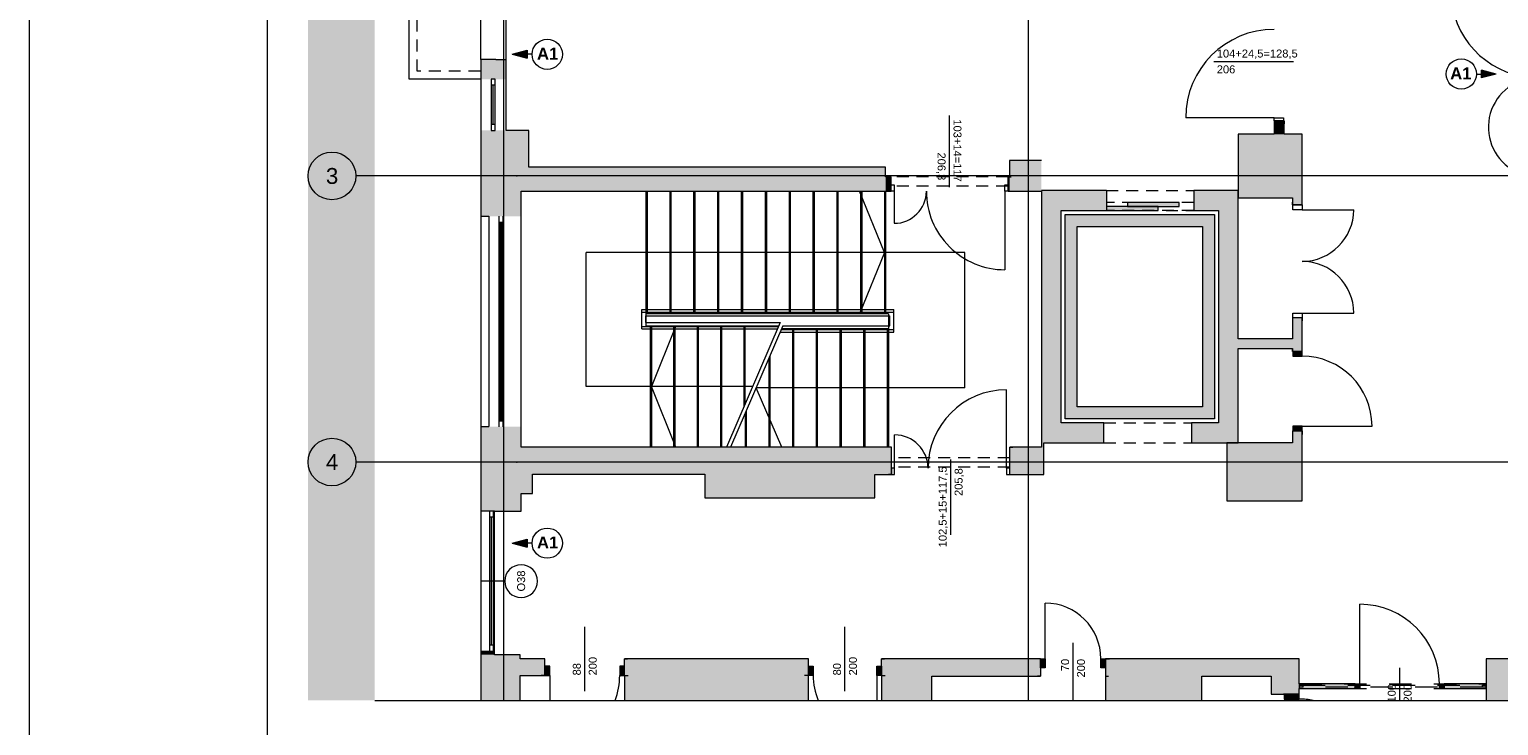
# Paper-space layout 'A-53 WYKOŃCZENIA ŚCIAN - PIĘTRO 8' of a CAD drawing. Header units: millimetres. Extents: x 0 to 420, y 0 to 297.
# Tile 2 of 11: x 0 to 185, y 104 to 192. Entities that reach past the tile are written whole.
import ezdxf
from ezdxf.xclip import XClip

# ---------------------------------------------------------------- set-up
doc = ezdxf.new("R2010")
doc.units = ezdxf.units.MM
doc.header["$MEASUREMENT"] = 0
doc.header["$XCLIPFRAME"] = 0
for name, pattern in [('DASHDOTX2', [1000, 500, -250, 0, -250]), ('GESTRICHELT2', [93.75, 62.5, -31.25]), ('Przer. długie kreski', [2.5, 1.5, -1]), ('PRZERYWANA', [5.64444, 2.82222, -2.82222]), ('PRZERYWANA_DU_A', [550, 350, -200])]:
    doc.linetypes.add(name, pattern=pattern)
for name, color, linetype, lineweight in [('0_Nr_pióra__2', 8, 'Continuous', 13), ('A__OKŁADZINY ŚCIAN_Nr_pióra__1', 7, 'Continuous', 20), ('A_Arkusz_Nr_pióra__1', 7, 'Continuous', 20), ('A_winda_Nr_pióra__1', 7, 'Continuous', 20), ('A_ściany_Nr_pióra__1', 7, 'Continuous', 20), ('A_ściany_Nr_pióra__3', 252, 'Continuous', 13), ('Drzwi Archicad_Nr_pióra__1', 7, 'Continuous', 20), ('Drzwi Archicad_Nr_pióra__3', 252, 'Continuous', 13), ('Okna Archicada_Nr_pióra__1', 7, 'Continuous', 20), ('Okna Archicada_Nr_pióra__3', 252, 'Continuous', 13), ('Znaczniki drzwi Archicada_Nr_pióra__1', 7, 'Continuous', 20), ('Znaczniki drzwi Archicada_Nr_pióra__3', 252, 'Continuous', 13), ('Znaczniki okien Archicada_Nr_pióra__3', 252, 'Continuous', 13)]:
    doc.layers.add(name, color=color, linetype=linetype, lineweight=lineweight)
for name, color, linetype, lineweight, true_color in [('A__balustrada_Nr_pióra__161', 7, 'Continuous', 5, 0x949494), ('A_osie_Nr_pióra__16', 7, 'Continuous', 5, 0x0f0f0f), ('A_osie_Nr_pióra__76', 7, 'Continuous', 5, 0x2d2d2d), ('A_pochwyt_Nr_pióra__161', 7, 'Continuous', 5, 0x949494), ('A_schody_Nr_pióra__10', 7, 'Continuous', 13, 0x4b4b4b), ('A_schody_Nr_pióra__4', 7, 'Continuous', 18, 0x4b4b4b), ('A_ściany_Nr_pióra__10', 7, 'Continuous', 13, 0x4b4b4b), ('A_ściany_Nr_pióra__19', 7, 'Continuous', 5, 0x191919), ('Okna Archicada_Nr_pióra__19', 7, 'Continuous', 5, 0x191919)]:
    doc.layers.add(name, color=color, linetype=linetype, lineweight=lineweight, true_color=true_color)
for name, color, linetype in [('A__OKŁADZINY ŚCIAN', 7, 'Continuous'), ('A_podrys', 7, 'Continuous'), ('A_winda', 7, 'Continuous'), ('A_ściany', 7, 'Continuous'), ('Drzwi Archicad', 7, 'Continuous')]:
    doc.layers.add(name, color=color, linetype=linetype)
doc.styles.add('STYL_AUTOMATYCZNY_1', font='arial.ttf')
doc.styles.add('STYL_AUTOMATYCZNY_3', font='arial.ttf')
doc.styles.add('STYL_AUTOMATYCZNY_4', font='arial.ttf')

# ---------------------------------------------------------------- blocks, each defined once
blk = doc.blocks.new('Rysunek_2_2', base_point=(-1583.69, -271.89))
at = {"linetype": 'Continuous', "lineweight": 0, "true_color": 0x484848}
blk.add_hatch(color=251, dxfattribs=at).paths.add_polyline_path([(35.05, 107.19), (43.43, 107.19), (43.43, 279), (200.5, 279), (200.5, 202.19), (285.5, 202.19), (285.5, 282.9), (35.05, 282.9)])
at = {"layer": 'A__OKŁADZINY ŚCIAN', "linetype": 'Continuous', "lineweight": 0, "true_color": 0x000000}
for points in [[(60.71, 188.5), (62.58, 188), (62.58, 189)], [(184.46, 186.02), (182.59, 186.52), (182.59, 185.52)], [(60.71, 126.98), (62.58, 126.48), (62.58, 127.48)]]:
    blk.add_hatch(color=18, dxfattribs=at).paths.add_polyline_path(points)
at = {"layer": 'A_winda', "linetype": 'Continuous', "lineweight": 0, "true_color": 0xfdfdfd}
h = blk.add_hatch(color=7, dxfattribs=at)
h.paths.add_polyline_path([(130.26, 168.35), (130.26, 142.62), (149.01, 142.62), (149.01, 168.35)])
h.paths.add_polyline_path([(147.51, 166.85), (147.51, 144.12), (131.76, 144.12), (131.76, 166.85)], flags=0)
for points in [[(141.93, 169.35), (135.43, 169.35), (135.43, 168.85), (141.93, 168.85)], [(144.59, 169.85), (138.09, 169.85), (138.09, 169.35), (144.59, 169.35)]]:
    blk.add_hatch(color=7, dxfattribs=at).paths.add_polyline_path(points)
at = {"layer": 'A_ściany', "linetype": 'Continuous', "lineweight": 0, "true_color": 0x000000}
for points in [[(56.77, 185.36), (59.97, 185.36), (59.97, 187.86), (58.67, 187.86), (56.77, 187.86)], [(156.53, 178.44), (157.78, 178.44), (157.78, 180.11), (156.53, 180.11)], [(56.77, 178.92), (56.77, 171.27), (62.79, 171.27), (62.79, 178.92)], [(152.01, 170.44), (158.83, 170.44), (160.03, 178.44), (152.01, 178.44)], [(158.83, 170.44), (158.83, 169.54), (160.03, 169.54), (160.03, 178.44)], [(62.79, 171.27), (107.66, 171.27), (107.66, 174.28), (62.79, 174.28)], [(127.26, 175.14), (123.26, 175.14), (123.26, 171.27), (127.26, 171.27)], [(107.66, 173.09), (107.66, 171.27), (108.35, 171.27), (108.35, 173.09)], [(123.26, 173.09), (123.07, 173.09), (123.07, 171.27), (123.26, 171.27)], [(56.77, 171.27), (56.77, 168.12), (61.82, 168.12), (61.82, 171.27)], [(127.26, 171.35), (129.76, 168.85), (135.43, 168.85), (135.43, 171.35)], [(127.26, 171.35), (127.26, 139.62), (129.76, 142.12), (129.76, 168.85)], [(152.01, 171.35), (146.43, 171.35), (146.43, 168.85), (149.51, 168.85)], [(149.51, 168.85), (149.51, 142.12), (152.01, 139.62), (152.01, 171.35)], [(160.03, 155.34), (158.83, 155.34), (158.83, 151.11), (160.03, 151.11)], [(152.01, 151.48), (158.83, 151.48), (158.83, 152.68), (152.01, 152.68)], [(56.77, 141.62), (56.77, 131), (61.82, 131), (61.82, 141.62)], [(127.26, 139.62), (135.12, 139.62), (135.12, 142.12), (129.76, 142.12)], [(146.12, 139.62), (152.01, 139.62), (149.51, 142.12), (146.12, 142.12)], [(158.83, 139.62), (160.03, 132.3), (160.03, 141.11), (158.83, 141.11)], [(61.82, 133.23), (63.26, 133.23), (63.26, 139.07), (61.82, 139.07)], [(63.26, 135.65), (84.94, 135.65), (84.94, 139.07), (63.26, 139.07)], [(84.94, 132.7), (106.33, 132.7), (106.33, 139.07), (84.94, 139.07)], [(106.33, 135.6), (108.4, 135.6), (108.4, 139.07), (106.33, 139.07)], [(123.28, 135.6), (127.26, 135.6), (127.26, 139.07), (123.28, 139.07)], [(127.56, 135.6), (127.56, 139.62), (127.26, 139.62), (127.26, 135.6)], [(155.88, 139.62), (150.58, 139.62), (150.58, 132.3), (155.88, 132.3)], [(155.88, 132.3), (160.03, 132.3), (158.83, 139.62), (155.88, 139.62)], [(58.48, 113.4), (56.77, 113.4), (56.77, 112.93), (58.48, 112.93)], [(61.7, 112.93), (56.77, 112.93), (56.77, 107.19), (61.7, 107.19)], [(61.7, 112.44), (61.7, 110.34), (64.83, 110.34), (64.83, 112.44)], [(74.83, 107.19), (97.95, 107.19), (97.95, 112.44), (74.83, 112.44)], [(107.15, 112.44), (113.48, 110.24), (127.13, 110.24), (127.13, 112.44)], [(113.48, 110.24), (107.15, 112.44), (107.15, 107.19), (113.48, 107.19)], [(135.33, 107.19), (146.19, 107.19), (147.41, 112.44), (135.33, 112.44)], [(146.19, 107.19), (147.41, 107.19), (147.41, 112.44)], [(156.13, 112.44), (147.41, 112.44), (147.41, 110.24), (156.13, 110.24)], [(159.68, 112.44), (156.13, 112.44), (156.13, 107.96), (157.78, 107.96)], [(159.68, 112.44), (157.78, 107.96), (159.68, 107.96)], [(183.18, 107.19), (211.45, 107.19), (211.45, 112.44), (183.18, 112.44)], [(159.68, 109.29), (159.68, 108.68), (166.7, 108.68), (166.7, 109.29)], [(183.18, 109.29), (177.9, 109.29), (177.9, 108.68), (183.18, 108.68)]]:
    blk.add_hatch(color=18, dxfattribs=at).paths.add_polyline_path(points)
at = {"layer": 'Drzwi Archicad', "linetype": 'Continuous', "lineweight": 0, "true_color": 0xfdfdfd}
for points in [[(158.88, 151.11), (158.88, 150.51), (160.03, 150.51), (160.03, 151.11)], [(160.03, 141.11), (160.03, 141.71), (158.88, 141.71), (158.88, 141.11)], [(64.83, 110.34), (65.43, 110.34), (65.43, 111.49), (64.83, 111.49)], [(74.83, 111.49), (74.23, 111.49), (74.23, 110.34), (74.83, 110.34)], [(97.95, 111.49), (97.95, 110.34), (98.55, 110.34), (98.55, 111.49)], [(107.15, 110.34), (107.15, 111.49), (106.55, 111.49), (106.55, 110.34)], [(127.13, 112.44), (127.13, 111.29), (127.73, 111.29), (127.73, 112.44)], [(135.33, 111.29), (135.33, 112.44), (134.73, 112.44), (134.73, 111.29)], [(166.7, 109.29), (166.7, 108.68), (167.3, 108.68), (167.3, 109.29)], [(177.9, 108.68), (177.9, 109.29), (177.3, 109.29), (177.3, 108.68)], [(157.78, 107.96), (157.78, 107.36), (159.68, 107.36), (159.68, 107.96)]]:
    blk.add_hatch(color=7, dxfattribs=at).paths.add_polyline_path(points)
at = {"layer": '0_Nr_pióra__2', "color": 8, "linetype": 'PRZERYWANA_DU_A', "lineweight": 13, "flags": 128}
for points in [[(285.5, 202.19), (200.5, 202.19), (200.5, 279), (43.43, 279), (43.43, 107.19)], [(43.43, 107.19), (158.43, 107.19)], [(158.43, 107.19), (193.43, 107.19)]]:
    blk.add_lwpolyline(points, dxfattribs=at)
at = {"layer": 'A__balustrada_Nr_pióra__161', "color": 252, "linetype": 'Continuous', "lineweight": 5, "true_color": 0x949494}
for p, q in [((77.02, 153.94), (77.02, 156.37)), ((77.02, 156.07), (108.69, 156.07)), ((77.52, 154.74), (77.52, 155.57)), ((77.52, 155.57), (108.19, 155.57)), ((108.19, 154.35), (108.19, 155.57)), ((108.69, 153.55), (108.69, 156.37)), ((77.02, 154.24), (94.2, 154.24)), ((77.52, 154.74), (94.42, 154.74)), ((94.53, 153.85), (108.69, 153.85)), ((94.75, 154.35), (108.19, 154.35))]:
    blk.add_line(p, q, dxfattribs=at)
at = {"layer": 'A__OKŁADZINY ŚCIAN_Nr_pióra__1', "color": 7, "linetype": 'Continuous', "lineweight": 20}
for p, q in [((60.71, 188.5), (62.58, 189)), ((60.71, 188.5), (62.58, 188)), ((62.58, 189), (62.58, 188)), ((63.21, 188.5), (62.58, 188.5)), ((181.96, 186.02), (182.59, 186.02)), ((182.59, 185.52), (182.59, 186.52)), ((184.46, 186.02), (182.59, 186.52)), ((184.46, 186.02), (182.59, 185.52)), ((60.71, 126.98), (62.58, 127.48)), ((62.58, 127.48), (62.58, 126.48)), ((60.71, 126.98), (62.58, 126.48)), ((63.21, 126.98), (62.58, 126.98))]:
    blk.add_line(p, q, dxfattribs=at)
for centre in [(65.12, 188.5), (180.06, 186.02), (65.12, 126.98)]:
    blk.add_circle(centre, 1.9, dxfattribs=at)
at = {"layer": 'A_osie_Nr_pióra__16', "color": 250, "linetype": 'DASHDOTX2', "lineweight": 5, "true_color": 0x0f0f0f}
for p, q in [((59.6, 239.01), (59.6, 107.19)), ((125.6, 239.01), (125.6, 107.19)), ((61.3, 173.19), (41.05, 173.19)), ((285.5, 173.19), (61.3, 173.19)), ((61.3, 173.19), (61.3, 173.19)), ((61.3, 137.19), (41.05, 137.19)), ((285.5, 137.19), (61.3, 137.19)), ((61.3, 137.19), (61.3, 137.19))]:
    blk.add_line(p, q, dxfattribs=at)
for p in [(61.3, 173.19), (61.3, 137.19)]:
    blk.add_point(p, dxfattribs=at)
at = {"layer": 'A_osie_Nr_pióra__76', "color": 250, "linetype": 'Continuous', "lineweight": 5, "true_color": 0x2d2d2d}
for centre in [(38.05, 173.19), (38.05, 137.19)]:
    blk.add_circle(centre, 3, dxfattribs=at)
at = {"layer": 'A_pochwyt_Nr_pióra__161', "color": 252, "linetype": 'Continuous', "lineweight": 5, "true_color": 0x949494}
for p, q in [((77.02, 156.37), (108.69, 156.37)), ((77.02, 153.94), (94.07, 153.94)), ((94.4, 153.55), (108.69, 153.55))]:
    blk.add_line(p, q, dxfattribs=at)
at = {"layer": 'A_schody_Nr_pióra__10', "color": 251, "linetype": 'GESTRICHELT2', "lineweight": 13, "true_color": 0x4b4b4b}
for p, q in [((77.67, 171.27), (77.67, 155.86)), ((80.67, 171.27), (80.67, 155.86)), ((83.67, 171.27), (83.67, 155.86)), ((86.67, 171.27), (86.67, 155.86)), ((89.67, 171.27), (89.67, 155.86)), ((92.67, 171.27), (92.67, 155.86)), ((95.67, 171.27), (95.67, 155.86)), ((98.67, 171.27), (98.67, 155.86)), ((101.67, 171.27), (101.67, 155.86)), ((104.67, 171.27), (104.67, 155.86)), ((107.67, 171.27), (107.67, 155.86)), ((78.07, 154.31), (78.07, 139.07)), ((81.01, 154.31), (81.01, 139.07)), ((83.95, 154.31), (83.95, 139.07)), ((86.89, 154.31), (86.89, 139.07)), ((89.83, 154.31), (89.83, 144.09)), ((95.95, 154), (95.95, 139.07)), ((98.93, 154), (98.93, 139.07)), ((101.91, 154), (101.91, 139.07)), ((104.89, 154), (104.89, 139.07)), ((107.87, 154), (107.87, 139.07)), ((92.97, 150.22), (92.97, 139.07)), ((89.99, 143.3), (89.99, 139.07))]:
    blk.add_line(p, q, dxfattribs=at)
at = {"layer": 'A_schody_Nr_pióra__4', "color": 251, "linetype": 'Continuous', "lineweight": 18, "true_color": 0x4b4b4b}
for p, q in [((77.52, 171.27), (77.52, 154.31)), ((80.52, 171.27), (80.52, 155.86)), ((83.52, 171.27), (83.52, 155.86)), ((86.52, 171.27), (86.52, 155.86)), ((89.52, 171.27), (89.52, 155.86)), ((92.52, 171.27), (92.52, 155.86)), ((95.52, 171.27), (95.52, 155.86)), ((98.52, 171.27), (98.52, 155.86)), ((101.52, 171.27), (101.52, 155.86)), ((107.52, 163.56), (104.39, 171.27)), ((104.52, 171.27), (104.52, 155.86)), ((107.52, 171.27), (107.52, 155.86)), ((70, 146.69), (70, 163.56)), ((117.62, 163.56), (70, 163.56)), ((107.52, 163.56), (104.39, 155.86)), ((117.62, 146.53), (117.62, 163.56)), ((108.02, 155.86), (77.52, 155.86)), ((108.02, 155.86), (108.02, 139.07)), ((77.52, 154.31), (94.23, 154.31)), ((78.22, 154.31), (78.22, 139.07)), ((81.27, 154.31), (78.22, 146.69)), ((81.16, 154.31), (81.16, 139.07)), ((84.1, 154.31), (84.1, 139.07)), ((87.04, 154.31), (87.04, 139.07)), ((94.42, 154.74), (87.67, 139.07)), ((94.75, 154.35), (88.17, 139.07)), ((89.98, 154.31), (89.98, 144.44)), ((94.6, 154), (108.02, 154)), ((96.1, 154), (96.1, 139.07)), ((99.08, 154), (99.08, 139.07)), ((102.06, 154), (102.06, 139.07)), ((105.04, 154), (105.04, 139.07)), ((93.12, 150.57), (93.12, 139.07)), ((90.95, 146.69), (70, 146.69)), ((81.27, 139.07), (78.22, 146.69)), ((117.62, 146.53), (91.38, 146.53)), ((94.6, 139.07), (91.38, 146.53)), ((90.14, 143.65), (90.14, 139.07))]:
    blk.add_line(p, q, dxfattribs=at)
at = {"layer": 'A_winda_Nr_pióra__1', "color": 7, "linetype": 'Przer. długie kreski', "lineweight": 20}
for p, q in [((146.43, 169.85), (135.43, 169.85)), ((146.43, 168.85), (135.43, 168.85))]:
    blk.add_line(p, q, dxfattribs=at)
at = {"layer": 'A_winda_Nr_pióra__1', "color": 7, "linetype": 'PRZERYWANA_DU_A', "lineweight": 20, "flags": 128}
for points in [[(130.26, 168.35), (149.01, 168.35), (149.01, 142.62), (130.26, 142.62)], [(147.51, 166.85), (147.51, 144.12), (131.76, 144.12), (131.76, 166.85)]]:
    blk.add_lwpolyline(points, close=True, dxfattribs=at)
at = {"layer": 'A_winda_Nr_pióra__1', "color": 7, "linetype": 'Continuous', "lineweight": 20, "flags": 128}
for points in [[(141.93, 169.35), (135.43, 169.35), (135.43, 168.85), (141.93, 168.85)], [(144.59, 169.85), (138.09, 169.85), (138.09, 169.35), (144.59, 169.35)]]:
    blk.add_lwpolyline(points, close=True, dxfattribs=at)
at = {"layer": 'A_ściany_Nr_pióra__1', "color": 7, "linetype": 'Continuous', "lineweight": 20}
for p, q in [((58.67, 187.86), (56.77, 187.86)), ((58.67, 187.86), (59.97, 187.86)), ((156.53, 180.11), (156.53, 179.74)), ((156.53, 180.11), (157.68, 180.11)), ((157.68, 180.11), (157.78, 180.11)), ((157.78, 180.11), (157.78, 179.74)), ((108.35, 173.09), (107.98, 173.09)), ((108.35, 172.07), (108.35, 173.09)), ((108.35, 171.27), (108.35, 172.07)), ((123.07, 173.09), (123.44, 173.09)), ((123.07, 172.07), (123.07, 173.09)), ((123.07, 171.27), (123.07, 172.07)), ((108.35, 171.27), (107.98, 171.27)), ((123.07, 171.27), (123.44, 171.27)), ((135.43, 171.35), (135.43, 168.85)), ((146.43, 171.35), (146.43, 168.85)), ((56.77, 168.67), (56.77, 141.67)), ((158.83, 169.54), (158.83, 169.91)), ((158.88, 169.54), (158.83, 169.54)), ((160.03, 169.54), (158.88, 169.54)), ((160.03, 169.54), (160.03, 169.91)), ((57.77, 168.12), (57.77, 141.67)), ((61.82, 141.62), (61.82, 168.12)), ((158.83, 155.34), (158.83, 154.97)), ((158.88, 155.34), (158.83, 155.34)), ((160.03, 155.34), (158.88, 155.34)), ((160.03, 155.34), (160.03, 154.97)), ((160.03, 151.11), (160.03, 151.58)), ((158.83, 151.11), (158.83, 151.48)), ((158.88, 151.11), (158.83, 151.11)), ((160.03, 151.11), (158.88, 151.11)), ((158.83, 141.11), (158.83, 140.74)), ((158.88, 141.11), (158.83, 141.11)), ((160.03, 141.11), (158.88, 141.11)), ((160.03, 141.11), (160.03, 140.64)), ((108.4, 139.07), (108.03, 139.07)), ((108.4, 136.4), (108.4, 139.07)), ((123.28, 139.07), (123.65, 139.07)), ((123.28, 136.4), (123.28, 139.07)), ((108.4, 135.6), (108.03, 135.6)), ((108.4, 135.6), (108.4, 136.4)), ((123.28, 135.6), (123.28, 136.4)), ((123.28, 135.6), (123.65, 135.6)), ((56.77, 113.4), (58.48, 113.4)), ((64.83, 112.44), (64.46, 112.44)), ((64.83, 111.49), (64.83, 112.44)), ((64.83, 110.34), (64.83, 111.49)), ((74.83, 112.44), (75.2, 112.44)), ((74.83, 111.49), (74.83, 112.44)), ((74.83, 110.34), (74.83, 111.49)), ((97.95, 112.44), (97.58, 112.44)), ((97.95, 111.49), (97.95, 112.44)), ((97.95, 110.34), (97.95, 111.49)), ((107.15, 112.44), (107.52, 112.44)), ((107.15, 111.49), (107.15, 112.44)), ((107.15, 110.34), (107.15, 111.49)), ((127.13, 112.44), (126.66, 112.44)), ((127.13, 112.44), (127.13, 111.29)), ((127.13, 111.29), (127.13, 110.24)), ((135.33, 112.44), (135.8, 112.44)), ((135.33, 112.44), (135.33, 111.29)), ((135.33, 111.29), (135.33, 110.24)), ((64.83, 110.34), (64.36, 110.34)), ((74.83, 110.34), (75.3, 110.34)), ((97.95, 110.34), (97.48, 110.34)), ((107.15, 110.34), (107.62, 110.34)), ((127.13, 110.24), (126.76, 110.24)), ((135.33, 110.24), (135.7, 110.24)), ((166.7, 109.29), (166.58, 109.29)), ((166.7, 109.29), (166.7, 108.68)), ((177.9, 109.29), (178.02, 109.29)), ((177.9, 109.29), (177.9, 108.68)), ((157.78, 107.96), (157.78, 108.08)), ((159.68, 107.96), (157.78, 107.96)), ((159.68, 107.96), (159.68, 108.08)), ((166.7, 108.68), (166.58, 108.68)), ((177.9, 108.68), (178.02, 108.68))]:
    blk.add_line(p, q, dxfattribs=at)
at = {"layer": 'A_ściany_Nr_pióra__1', "color": 7, "linetype": 'Continuous', "lineweight": 20, "flags": 128}
for points in [[(56.77, 187.86), (56.77, 185.36)], [(59.97, 185.36), (59.97, 187.86)], [(156.53, 180.11), (156.53, 178.44)], [(157.78, 178.44), (157.78, 180.11)], [(56.77, 178.92), (56.77, 171.27)], [(62.79, 178.92), (59.97, 178.92)], [(62.79, 174.28), (62.79, 178.92)], [(156.53, 178.44), (152.01, 178.44)], [(152.01, 178.44), (152.01, 170.44)], [(160.03, 178.44), (157.78, 178.44)], [(160.03, 169.54), (160.03, 178.44)], [(107.66, 174.28), (62.79, 174.28)], [(107.66, 173.09), (107.66, 174.28)], [(127.26, 175.14), (123.26, 175.14)], [(123.26, 175.14), (123.26, 173.09)], [(108.35, 173.09), (107.66, 173.09)], [(123.26, 173.09), (123.07, 173.09)], [(56.77, 171.27), (56.77, 168.12)], [(61.82, 168.12), (61.82, 171.27)], [(61.82, 171.27), (62.79, 171.27)], [(62.79, 171.27), (107.66, 171.27)], [(107.66, 171.27), (108.35, 171.27)], [(123.07, 171.27), (123.26, 171.27)], [(123.26, 171.27), (127.26, 171.27)], [(135.43, 171.35), (127.26, 171.35)], [(127.26, 171.27), (127.26, 139.62)], [(152.01, 171.35), (146.43, 171.35)], [(152.01, 152.68), (152.01, 171.35)], [(152.01, 170.44), (158.83, 170.44)], [(158.83, 170.44), (158.83, 169.54)], [(129.76, 168.85), (135.43, 168.85)], [(129.76, 142.12), (129.76, 168.85)], [(146.43, 168.85), (149.51, 168.85)], [(149.51, 168.85), (149.51, 142.12)], [(56.77, 168.12), (57.77, 168.12)], [(158.83, 155.34), (158.83, 152.68)], [(160.03, 151.11), (160.03, 155.34)], [(158.83, 152.68), (152.01, 152.68)], [(152.01, 139.62), (152.01, 151.48)], [(152.01, 151.48), (158.83, 151.48)], [(158.83, 151.48), (158.83, 151.11)], [(56.77, 141.62), (56.77, 131)], [(57.77, 141.62), (56.77, 141.62)], [(61.82, 139.07), (61.82, 141.62)], [(135.12, 142.12), (129.76, 142.12)], [(135.12, 139.62), (135.12, 142.12)], [(149.51, 142.12), (146.12, 142.12)], [(146.12, 142.12), (146.12, 139.62)], [(158.83, 141.11), (158.83, 139.62)], [(160.03, 132.3), (160.03, 141.11)], [(63.26, 139.07), (61.82, 139.07)], [(84.94, 139.07), (63.26, 139.07)], [(106.33, 139.07), (84.94, 139.07)], [(108.4, 139.07), (106.33, 139.07)], [(127.26, 139.07), (123.28, 139.07)], [(127.26, 139.62), (127.26, 139.07)], [(127.56, 139.62), (135.12, 139.62)], [(127.56, 135.6), (127.56, 139.62)], [(146.12, 139.62), (152.01, 139.62)], [(155.88, 139.62), (150.58, 139.62)], [(150.58, 139.62), (150.58, 132.3)], [(158.83, 139.62), (155.88, 139.62)], [(63.26, 133.23), (63.26, 135.65)], [(63.26, 135.65), (84.94, 135.65)], [(84.94, 135.65), (84.94, 132.7)], [(106.33, 132.7), (106.33, 135.6)], [(106.33, 135.6), (108.4, 135.6)], [(123.28, 135.6), (127.26, 135.6)], [(127.26, 135.6), (127.56, 135.6)], [(61.82, 133.23), (63.26, 133.23)], [(61.82, 131), (61.82, 133.23)], [(84.94, 132.7), (106.33, 132.7)], [(150.58, 132.3), (155.88, 132.3)], [(155.88, 132.3), (160.03, 132.3)], [(58.48, 131), (56.77, 131)], [(58.48, 131), (61.82, 131)], [(56.77, 113.4), (56.77, 112.93)], [(56.77, 112.93), (56.77, 107.19)], [(58.48, 112.93), (58.48, 113.4)], [(61.7, 112.93), (58.48, 112.93)], [(61.7, 112.44), (61.7, 112.93)], [(64.83, 112.44), (61.7, 112.44)], [(97.95, 112.44), (74.83, 112.44)], [(127.13, 112.44), (107.15, 112.44)], [(147.41, 112.44), (135.33, 112.44)], [(156.13, 112.44), (147.41, 112.44)], [(159.68, 112.44), (156.13, 112.44)], [(159.68, 109.29), (159.68, 112.44)], [(211.45, 112.44), (183.18, 112.44)], [(183.18, 112.44), (183.18, 107.19)], [(61.7, 110.34), (64.83, 110.34)], [(61.7, 107.19), (61.7, 110.34)], [(74.83, 110.34), (74.83, 107.19)], [(97.95, 107.19), (97.95, 110.34)], [(107.15, 110.34), (107.15, 107.19)], [(113.48, 110.24), (127.13, 110.24)], [(113.48, 107.19), (113.48, 110.24)], [(135.33, 110.24), (135.33, 107.19)], [(147.41, 110.24), (156.13, 110.24)], [(147.41, 107.19), (147.41, 110.24)], [(156.13, 110.24), (156.13, 107.96)], [(166.7, 109.29), (159.68, 109.29)], [(183.18, 109.29), (177.9, 109.29)], [(183.18, 108.68), (183.18, 109.29)], [(156.13, 107.96), (157.78, 107.96)], [(159.68, 108.68), (166.7, 108.68)], [(159.68, 107.96), (159.68, 108.68)], [(177.9, 108.68), (183.18, 108.68)]]:
    blk.add_lwpolyline(points, dxfattribs=at)
at = {"layer": 'A_ściany_Nr_pióra__10', "color": 251, "linetype": 'Continuous', "lineweight": 13, "true_color": 0x4b4b4b}
for p, q in [((47.77, 185.36), (47.77, 203.16)), ((56.73, 185.36), (47.77, 185.36))]:
    blk.add_line(p, q, dxfattribs=at)
at = {"layer": 'A_ściany_Nr_pióra__10', "color": 251, "linetype": 'Przer. długie kreski', "lineweight": 13, "true_color": 0x4b4b4b}
for p, q in [((48.77, 186.36), (48.77, 202.16)), ((56.73, 186.36), (48.77, 186.36)), ((123.07, 173.07), (108.35, 173.07)), ((123.07, 171.92), (108.35, 171.92)), ((135.43, 171.35), (146.43, 171.35)), ((135.43, 168.85), (146.43, 168.85)), ((135.12, 142.12), (146.12, 142.12)), ((135.12, 139.62), (146.12, 139.62)), ((123.28, 137.7), (108.56, 137.7)), ((123.28, 136.55), (108.56, 136.55))]:
    blk.add_line(p, q, dxfattribs=at)
at = {"layer": 'A_ściany_Nr_pióra__19', "color": 250, "linetype": 'Continuous', "lineweight": 5, "true_color": 0x191919}
for p, q in [((56.77, 185.36), (56.77, 178.92)), ((59.97, 178.92), (59.97, 185.36))]:
    blk.add_line(p, q, dxfattribs=at)
at = {"layer": 'A_ściany_Nr_pióra__3', "color": 252, "linetype": 'Continuous', "lineweight": 13}
for p, q in [((56.77, 131), (56.77, 113.4)), ((58.48, 113.4), (58.48, 131))]:
    blk.add_line(p, q, dxfattribs=at)
at = {"layer": 'Drzwi Archicad_Nr_pióra__1', "color": 7, "linetype": 'Continuous', "lineweight": 20}
for p, q in [((156.53, 180.51), (145.4, 180.51)), ((156.53, 180.11), (156.53, 180.51)), ((156.53, 180.51), (157.68, 180.51)), ((157.68, 180.11), (156.53, 180.11)), ((156.53, 180.11), (157.68, 180.11)), ((156.53, 180.11), (157.68, 180.11)), ((156.53, 180.11), (156.53, 179.74)), ((156.53, 180.11), (156.53, 179.74)), ((157.68, 180.51), (157.68, 180.11)), ((157.68, 180.11), (157.78, 180.11)), ((157.68, 180.11), (157.78, 180.11)), ((157.78, 180.11), (157.78, 179.74)), ((157.78, 180.11), (157.78, 179.74)), ((108.35, 173.09), (107.98, 173.09)), ((108.35, 173.09), (107.98, 173.09)), ((108.35, 172.07), (108.35, 173.09)), ((108.35, 172.07), (108.35, 173.09)), ((108.35, 172.07), (108.75, 172.07)), ((108.35, 171.27), (108.35, 172.07)), ((108.35, 171.27), (108.35, 172.07)), ((108.35, 171.27), (108.35, 172.07)), ((108.75, 172.07), (108.75, 171.27)), ((122.67, 171.27), (122.67, 172.07)), ((122.67, 172.07), (123.07, 172.07)), ((123.07, 172.07), (123.07, 173.09)), ((123.07, 172.07), (123.07, 173.09)), ((123.07, 173.09), (123.44, 173.09)), ((123.07, 173.09), (123.44, 173.09)), ((123.07, 172.07), (123.07, 171.27)), ((123.07, 171.27), (123.07, 172.07)), ((123.07, 171.27), (123.07, 172.07)), ((108.35, 171.27), (107.98, 171.27)), ((108.35, 171.27), (107.98, 171.27)), ((108.75, 171.27), (108.35, 171.27)), ((108.75, 171.27), (108.75, 167.23)), ((123.07, 171.27), (122.67, 171.27)), ((122.67, 171.27), (122.67, 161.39)), ((123.07, 171.27), (123.44, 171.27)), ((123.07, 171.27), (123.44, 171.27)), ((135.43, 171.35), (135.43, 168.85)), ((146.43, 171.35), (146.43, 168.85)), ((158.83, 169.54), (158.83, 169.91)), ((158.83, 169.54), (158.83, 169.91)), ((158.88, 169.54), (158.83, 169.54)), ((158.88, 169.54), (158.83, 169.54)), ((158.88, 168.94), (158.88, 169.54)), ((158.88, 169.54), (160.03, 169.54)), ((160.03, 169.54), (158.88, 169.54)), ((160.03, 169.54), (158.88, 169.54)), ((160.03, 168.94), (158.88, 168.94)), ((160.03, 169.54), (160.03, 169.91)), ((160.03, 169.54), (160.03, 169.91)), ((160.03, 169.54), (160.03, 168.94)), ((160.03, 168.94), (166.53, 168.94)), ((158.88, 155.34), (158.83, 155.34)), ((158.88, 155.34), (158.83, 155.34)), ((158.83, 155.34), (158.83, 154.97)), ((158.83, 155.34), (158.83, 154.97)), ((158.88, 155.34), (158.88, 155.94)), ((158.88, 155.94), (160.03, 155.94)), ((160.03, 155.34), (158.88, 155.34)), ((160.03, 155.34), (158.88, 155.34)), ((160.03, 155.34), (158.88, 155.34)), ((160.03, 155.94), (160.03, 155.34)), ((160.03, 155.94), (166.53, 155.94)), ((160.03, 155.34), (160.03, 154.97)), ((160.03, 155.34), (160.03, 154.97)), ((160.03, 151.11), (160.03, 151.58)), ((160.03, 151.11), (160.03, 151.58)), ((158.83, 151.11), (158.83, 151.48)), ((158.83, 151.11), (158.83, 151.48)), ((158.88, 151.11), (158.83, 151.11)), ((158.88, 151.11), (158.83, 151.11)), ((158.88, 151.11), (158.88, 150.51)), ((160.03, 151.11), (158.88, 151.11)), ((160.03, 151.11), (158.88, 151.11)), ((160.03, 151.11), (158.88, 151.11)), ((158.88, 150.51), (160.03, 150.51)), ((160.03, 150.51), (160.03, 151.11)), ((122.88, 136.4), (122.88, 146.28)), ((108.8, 136.4), (108.8, 140.6)), ((158.88, 141.11), (158.83, 141.11)), ((158.88, 141.11), (158.83, 141.11)), ((158.83, 141.11), (158.83, 140.74)), ((158.83, 141.11), (158.83, 140.74)), ((160.03, 141.71), (158.88, 141.71)), ((158.88, 141.71), (158.88, 141.11)), ((158.88, 141.11), (160.03, 141.11)), ((160.03, 141.11), (158.88, 141.11)), ((160.03, 141.11), (158.88, 141.11)), ((160.03, 141.11), (160.03, 141.71)), ((160.03, 141.71), (168.83, 141.71)), ((160.03, 141.11), (160.03, 140.64)), ((160.03, 141.11), (160.03, 140.64)), ((108.4, 139.07), (108.03, 139.07)), ((108.4, 139.07), (108.03, 139.07)), ((108.4, 136.4), (108.4, 139.07)), ((108.4, 136.4), (108.4, 139.07)), ((123.28, 136.4), (123.28, 139.07)), ((123.28, 136.4), (123.28, 139.07)), ((123.28, 139.07), (123.65, 139.07)), ((123.28, 139.07), (123.65, 139.07)), ((108.4, 135.6), (108.03, 135.6)), ((108.4, 135.6), (108.03, 135.6)), ((108.8, 136.4), (108.4, 136.4)), ((108.4, 136.4), (108.4, 135.6)), ((108.4, 135.6), (108.4, 136.4)), ((108.4, 135.6), (108.4, 136.4)), ((108.4, 135.6), (108.8, 135.6)), ((108.8, 135.6), (108.8, 136.4)), ((123.28, 136.4), (122.88, 136.4)), ((122.88, 136.4), (122.88, 135.6)), ((122.88, 135.6), (123.28, 135.6)), ((123.28, 135.6), (123.28, 136.4)), ((123.28, 135.6), (123.28, 136.4)), ((123.28, 135.6), (123.28, 136.4)), ((123.28, 135.6), (123.65, 135.6)), ((123.28, 135.6), (123.65, 135.6)), ((127.73, 112.44), (127.73, 119.44)), ((167.3, 109.29), (167.3, 119.29)), ((64.83, 112.44), (64.46, 112.44)), ((64.83, 112.44), (64.46, 112.44)), ((64.83, 111.49), (64.83, 112.44)), ((64.83, 111.49), (64.83, 112.44)), ((65.43, 111.49), (64.83, 111.49)), ((64.83, 111.49), (64.83, 110.34)), ((64.83, 110.34), (64.83, 111.49)), ((64.83, 110.34), (64.83, 111.49)), ((65.43, 110.34), (65.43, 111.49)), ((74.83, 111.49), (74.23, 111.49)), ((74.23, 111.49), (74.23, 110.34)), ((74.83, 111.49), (74.83, 112.44)), ((74.83, 111.49), (74.83, 112.44)), ((74.83, 112.44), (75.2, 112.44)), ((74.83, 112.44), (75.2, 112.44)), ((74.83, 110.34), (74.83, 111.49)), ((74.83, 110.34), (74.83, 111.49)), ((74.83, 110.34), (74.83, 111.49)), ((97.95, 112.44), (97.58, 112.44)), ((97.95, 112.44), (97.58, 112.44)), ((97.95, 111.49), (97.95, 112.44)), ((97.95, 111.49), (97.95, 112.44)), ((97.95, 111.49), (98.55, 111.49)), ((97.95, 110.34), (97.95, 111.49)), ((97.95, 110.34), (97.95, 111.49)), ((97.95, 110.34), (97.95, 111.49)), ((98.55, 111.49), (98.55, 110.34)), ((106.55, 110.34), (106.55, 111.49)), ((106.55, 111.49), (107.15, 111.49)), ((107.15, 111.49), (107.15, 112.44)), ((107.15, 111.49), (107.15, 112.44)), ((107.15, 112.44), (107.52, 112.44)), ((107.15, 112.44), (107.52, 112.44)), ((107.15, 111.49), (107.15, 110.34)), ((107.15, 110.34), (107.15, 111.49)), ((107.15, 110.34), (107.15, 111.49)), ((127.13, 112.44), (126.66, 112.44)), ((127.13, 112.44), (126.66, 112.44)), ((127.13, 112.44), (127.73, 112.44)), ((127.13, 111.29), (127.13, 112.44)), ((127.13, 112.44), (127.13, 111.29)), ((127.13, 112.44), (127.13, 111.29)), ((127.73, 111.29), (127.13, 111.29)), ((127.13, 111.29), (127.13, 110.24)), ((127.13, 111.29), (127.13, 110.24)), ((127.73, 112.44), (127.73, 111.29)), ((134.73, 111.29), (134.73, 112.44)), ((134.73, 112.44), (135.33, 112.44)), ((135.33, 111.29), (134.73, 111.29)), ((135.33, 112.44), (135.33, 111.29)), ((135.33, 112.44), (135.33, 111.29)), ((135.33, 112.44), (135.33, 111.29)), ((135.33, 112.44), (135.8, 112.44)), ((135.33, 112.44), (135.8, 112.44)), ((135.33, 111.29), (135.33, 110.24)), ((135.33, 111.29), (135.33, 110.24)), ((64.83, 110.34), (64.36, 110.34)), ((64.83, 110.34), (64.36, 110.34)), ((64.83, 110.34), (65.43, 110.34)), ((65.43, 110.34), (65.43, 107.19)), ((74.23, 110.34), (74.83, 110.34)), ((74.83, 110.34), (75.3, 110.34)), ((74.83, 110.34), (75.3, 110.34)), ((97.95, 110.34), (97.48, 110.34)), ((97.95, 110.34), (97.48, 110.34)), ((98.55, 110.34), (97.95, 110.34)), ((107.15, 110.34), (106.55, 110.34)), ((106.55, 110.34), (106.55, 107.19)), ((107.15, 110.34), (107.62, 110.34)), ((107.15, 110.34), (107.62, 110.34)), ((127.13, 110.24), (126.76, 110.24)), ((127.13, 110.24), (126.76, 110.24)), ((135.33, 110.24), (135.7, 110.24)), ((135.33, 110.24), (135.7, 110.24)), ((166.7, 109.29), (166.58, 109.29)), ((166.7, 109.29), (166.58, 109.29)), ((166.7, 109.29), (167.3, 109.29)), ((166.7, 108.68), (166.7, 109.29)), ((166.7, 109.29), (166.7, 108.68)), ((166.7, 109.29), (166.7, 108.68)), ((167.3, 109.29), (167.3, 108.68)), ((177.3, 108.68), (177.3, 109.29)), ((177.3, 109.29), (177.9, 109.29)), ((177.9, 109.29), (177.9, 108.68)), ((177.9, 109.29), (177.9, 108.68)), ((177.9, 109.29), (177.9, 108.68)), ((177.9, 109.29), (178.02, 109.29)), ((177.9, 109.29), (178.02, 109.29)), ((157.78, 107.96), (157.78, 108.08)), ((157.78, 107.96), (157.78, 108.08)), ((157.78, 107.96), (157.78, 107.36)), ((159.68, 107.96), (157.78, 107.96)), ((159.68, 107.96), (157.78, 107.96)), ((159.68, 107.96), (157.78, 107.96)), ((157.78, 107.36), (159.68, 107.36)), ((159.68, 107.96), (159.68, 108.08)), ((159.68, 107.96), (159.68, 108.08)), ((159.68, 107.36), (159.68, 107.96)), ((166.7, 108.68), (166.58, 108.68)), ((166.7, 108.68), (166.58, 108.68)), ((167.3, 108.68), (166.7, 108.68)), ((177.9, 108.68), (177.3, 108.68)), ((177.9, 108.68), (178.02, 108.68)), ((177.9, 108.68), (178.02, 108.68))]:
    blk.add_line(p, q, dxfattribs=at)
for centre, radius, start, end in [((156.53, 180.51), 11.13, 90, 180), ((108.75, 171.27), 4.04, 270.0009, 0.0009), ((122.67, 171.27), 9.88, 180.0009, 270.0009), ((160.03, 168.94), 6.5, 270, 0), ((160.03, 155.94), 6.5, 0, 90), ((160.03, 141.71), 8.8, 0, 90), ((122.88, 136.4), 9.88, 90, 180), ((108.8, 136.4), 4.2, 0, 90), ((127.73, 112.44), 7, 0, 90), ((167.3, 109.29), 10, 0, 90), ((65.43, 110.34), 8.8, 339.0254, 0), ((106.55, 110.34), 8, 180, 203.188), ((159.68, 98.21), 9.15, 78.9382, 90)]:
    blk.add_arc(centre, radius, start, end, dxfattribs=at)
at = {"layer": 'Drzwi Archicad_Nr_pióra__3', "color": 252, "linetype": 'Continuous', "lineweight": 13}
for centre, radius, start, end in [((189.7, 196.56), 11, 102.5998, 270), ((189.7, 179.32), 6.24, 90, 237.9432)]:
    blk.add_arc(centre, radius, start, end, dxfattribs=at)
at = {"layer": 'Okna Archicada_Nr_pióra__1', "color": 7, "linetype": 'PRZERYWANA', "lineweight": 20}
for p, q in [((159.68, 109.29), (183.18, 109.29)), ((159.68, 109.29), (159.68, 109.09)), ((159.68, 109.09), (160.13, 109.09)), ((159.68, 109.09), (159.68, 108.84)), ((159.68, 109.09), (159.68, 108.84)), ((160.13, 109.09), (160.13, 108.84)), ((160.13, 109.09), (182.73, 109.09)), ((182.73, 108.84), (182.73, 109.09)), ((182.73, 109.09), (183.18, 109.09)), ((183.18, 109.29), (183.18, 109.09)), ((183.18, 109.09), (183.18, 108.84)), ((183.18, 109.09), (183.18, 108.84)), ((160.13, 108.84), (159.68, 108.84)), ((159.68, 108.84), (159.68, 108.68)), ((159.68, 108.68), (183.18, 108.68)), ((182.73, 108.84), (160.13, 108.84)), ((183.18, 108.84), (182.73, 108.84)), ((183.18, 108.84), (183.18, 108.68))]:
    blk.add_line(p, q, dxfattribs=at)
at = {"layer": 'Okna Archicada_Nr_pióra__19', "color": 250, "linetype": 'Continuous', "lineweight": 5, "true_color": 0x191919}
for p, q in [((56.77, 187.86), (56.77, 196.66)), ((59.97, 187.86), (59.97, 196.66)), ((58.67, 187.86), (56.77, 187.86)), ((58.67, 187.86), (59.97, 187.86)), ((58.57, 185.36), (58.07, 185.36)), ((58.07, 185.36), (58.07, 178.92)), ((58.57, 178.92), (58.57, 185.36)), ((58.57, 184.61), (58.07, 184.61)), ((58.32, 179.67), (58.32, 184.61)), ((58.57, 179.67), (58.07, 179.67)), ((58.07, 178.92), (58.57, 178.92)), ((59.07, 141.62), (59.07, 168.12)), ((59.07, 167.37), (59.57, 167.37)), ((59.22, 142.37), (59.22, 167.37)), ((59.42, 142.37), (59.42, 167.37)), ((59.57, 141.62), (59.57, 168.12)), ((59.07, 142.37), (59.57, 142.37))]:
    blk.add_line(p, q, dxfattribs=at)
at = {"layer": 'Okna Archicada_Nr_pióra__3', "color": 252, "linetype": 'Continuous', "lineweight": 13}
for p, q in [((58.37, 131), (57.87, 131)), ((57.87, 131), (57.87, 113.4)), ((58.37, 130.25), (57.87, 130.25)), ((58.12, 114.15), (58.12, 130.25)), ((58.37, 113.4), (58.37, 131)), ((58.37, 114.15), (57.87, 114.15)), ((57.87, 113.4), (58.37, 113.4))]:
    blk.add_line(p, q, dxfattribs=at)
at = {"layer": 'Znaczniki drzwi Archicada_Nr_pióra__1', "color": 7, "linetype": 'Continuous', "lineweight": 20}
for p, q in [((69.83, 108.34), (69.83, 116.44)), ((102.55, 108.34), (102.55, 116.44)), ((131.23, 114.44), (131.23, 107.19)), ((172.3, 111.29), (172.3, 107.19))]:
    blk.add_line(p, q, dxfattribs=at)
at = {"layer": 'Znaczniki drzwi Archicada_Nr_pióra__3', "color": 252, "linetype": 'Continuous', "lineweight": 13}
for p, q in [((148.92, 187.61), (158.97, 187.61)), ((115.71, 171.77), (115.71, 180.81)), ((115.84, 137.51), (115.84, 128.02))]:
    blk.add_line(p, q, dxfattribs=at)
at = {"layer": 'Znaczniki okien Archicada_Nr_pióra__3', "color": 252, "linetype": 'Continuous', "lineweight": 13}
blk.add_line((59.77, 122.2), (56.77, 122.2), dxfattribs=at)
for start, end in [(90, 270), (270, 90)]:
    blk.add_arc((61.83, 122.2), 2.06, start, end, dxfattribs=at)
at = {"layer": 'A__OKŁADZINY ŚCIAN_Nr_pióra__1', "color": 7, "linetype": 'Continuous', "lineweight": 20, "char_height": 1.5, "style": 'STYL_AUTOMATYCZNY_3'}
for s, insert, attachment_point in [('\\A1;{\\pql;\\fArial|b1|i0|c238|p0;\\W1.000000;A1}', (63.83, 188.58), 4), ('\\A1;{\\pqr;\\fArial|b1|i0|c238|p0;\\W1.000000;A1}', (181.34, 186.1), 6), ('\\A1;{\\pql;\\fArial|b1|i0|c238|p0;\\W1.000000;A1}', (63.83, 127.06), 4)]:
    blk.add_mtext(s, dxfattribs=dict(at, insert=insert, attachment_point=attachment_point))
at = {"layer": 'A_osie_Nr_pióra__76', "color": 250, "linetype": 'Continuous', "lineweight": 5, "true_color": 0x2d2d2d, "char_height": 2, "attachment_point": 1, "style": 'STYL_AUTOMATYCZNY_1'}
for s, insert in [('\\A1;{\\pql;\\pt0;\\fArial|b0|i0|c238|p0;\\W1.000000;3}', (37.29, 174.19)), ('\\A1;{\\pql;\\pt0;\\fArial|b0|i0|c238|p0;\\W1.000000;4}', (37.29, 138.19))]:
    blk.add_mtext(s, dxfattribs=dict(at, insert=insert))
at = {"layer": 'Znaczniki drzwi Archicada_Nr_pióra__1', "color": 7, "linetype": 'Continuous', "lineweight": 20, "char_height": 1, "attachment_point": 7, "rotation": 90, "style": 'STYL_AUTOMATYCZNY_4'}
for s, insert in [('\\A1;{\\pql;\\fArial CE|b0|i0|c238|p0;\\W1.000000;88}', (69.35, 110.34)), ('\\A1;{\\pql;\\fArial CE|b0|i0|c238|p0;\\W1.000000;200}', (71.35, 110.34)), ('\\A1;{\\pql;\\fArial CE|b0|i0|c238|p0;\\W1.000000;80}', (102.07, 110.34)), ('\\A1;{\\pql;\\fArial CE|b0|i0|c238|p0;\\W1.000000;200}', (104.07, 110.34)), ('\\A1;{\\pql;\\fArial CE|b0|i0|c238|p0;\\W1.000000;70}', (130.75, 110.87)), ('\\A1;{\\pql;\\fArial CE|b0|i0|c238|p0;\\W1.000000;200}', (132.75, 110.08)), ('\\A1;{\\pql;\\fArial CE|b0|i0|c238|p0;\\W1.000000;100}', (171.82, 106.93)), ('\\A1;{\\pql;\\fArial CE|b0|i0|c238|p0;\\W1.000000;200}', (173.82, 106.93))]:
    blk.add_mtext(s, dxfattribs=dict(at, insert=insert))
at = {"layer": 'Znaczniki drzwi Archicada_Nr_pióra__3', "color": 252, "linetype": 'Continuous', "lineweight": 13, "char_height": 1, "attachment_point": 7, "style": 'STYL_AUTOMATYCZNY_1'}
for s, insert in [('\\A1;{\\pql;\\pt1;\\fArial|b0|i0|c238|p0;\\W1.000000;104+24,5=128,5}', (149.31, 187.91)), ('\\A1;{\\pql;\\pt1;\\fArial|b0|i0|c238|p0;\\W1.000000;206}', (149.31, 186.09))]:
    blk.add_mtext(s, dxfattribs=dict(at, insert=insert))
for s, insert, rotation in [('\\A1;{\\pql;\\pt1;\\fArial|b0|i0|c238|p0;\\W1.000000;103+14=117}', (116.19, 180.31), 270.0009), ('\\A1;{\\pql;\\pt1;\\fArial|b0|i0|c238|p0;\\W1.000000;206,3}', (114.02, 176.14), 270.0009), ('\\A1;{\\pql;\\pt1;\\fArial|b0|i0|c238|p0;\\W1.000000;102,5+15+117,5}', (115.53, 126.46), 90), ('\\A1;{\\pql;\\pt1;\\fArial|b0|i0|c238|p0;\\W1.000000;205,8}', (117.53, 132.92), 90)]:
    blk.add_mtext(s, dxfattribs=dict(at, insert=insert, rotation=rotation))
at = {"layer": 'Znaczniki okien Archicada_Nr_pióra__3', "color": 252, "linetype": 'Continuous', "lineweight": 13, "insert": (62.35, 120.9), "char_height": 1, "attachment_point": 7, "rotation": 90, "style": 'STYL_AUTOMATYCZNY_1'}
blk.add_mtext('\\A1;{\\pql;\\pt1;\\fArial|b0|i0|c238|p0;\\W1.000000;O38}', dxfattribs=at)

psp = doc.layouts.new('A-53 WYKOŃCZENIA ŚCIAN - PIĘTRO 8')

# ---------------------------------------------------------------- linework, layer by layer
at = {"layer": 'A_Arkusz_Nr_pióra__1', "color": 7, "linetype": 'Continuous', "lineweight": 20}
psp.add_line((29.9, 292.1), (29.9, 4.9), dxfattribs=at)
at = {"layer": 'A_Arkusz_Nr_pióra__1', "color": 7, "linetype": 'Continuous', "lineweight": 20, "flags": 128}
psp.add_lwpolyline([(0, 297), (420, 297), (420, 0), (0, 0)], close=True, dxfattribs=at)

# ---------------------------------------------------------------- block references
at = {"layer": 'A_podrys', "color": 37, "linetype": 'Continuous', "lineweight": 5, "true_color": 0x656532}
ref = psp.add_blockref('Rysunek_2_2', (-1583.69, -271.89), dxfattribs=at)
XClip(ref).set_block_clipping_path([(35.0490683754, 107.1880284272), (285.4990396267, 282.8970852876)])

doc.saveas('drawing.dxf')
